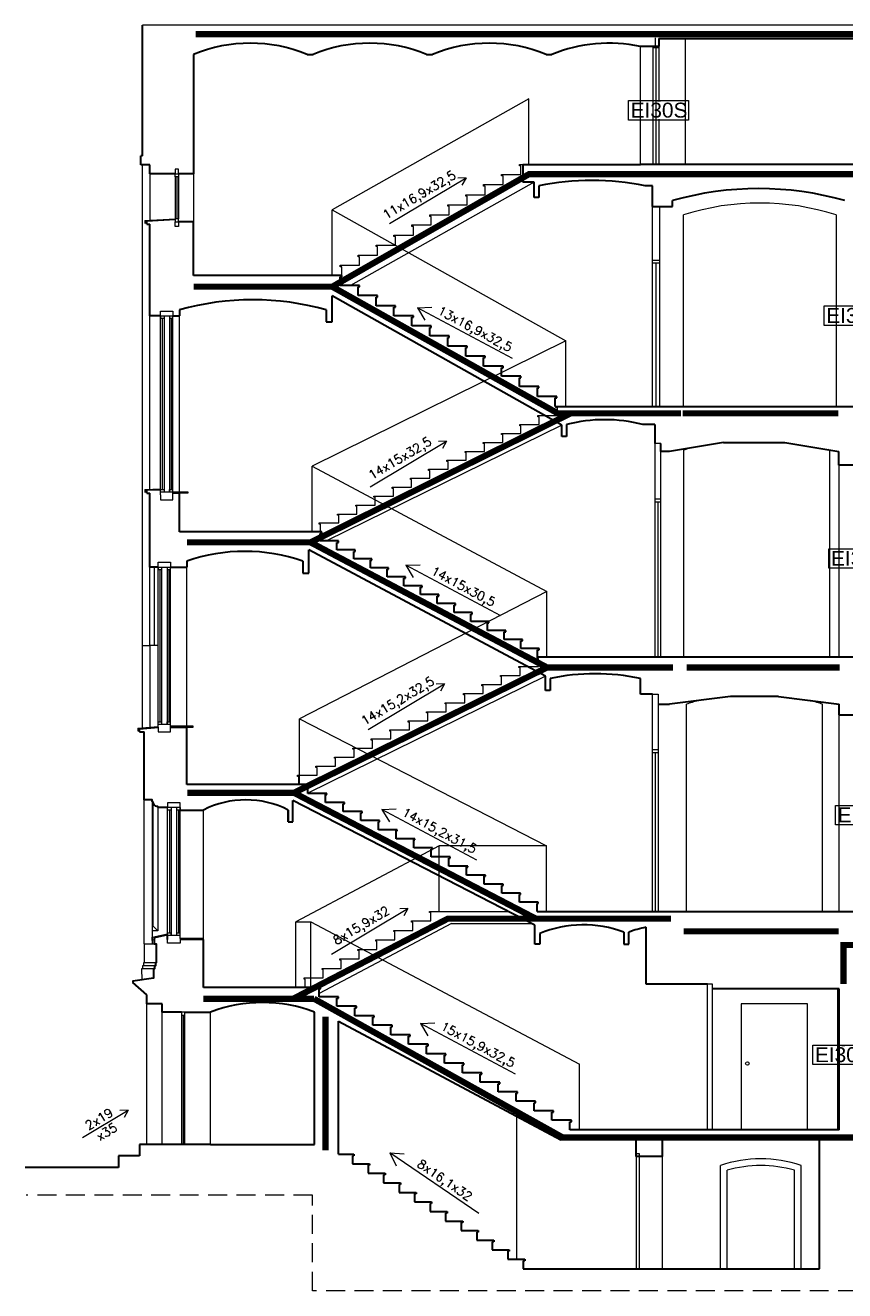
# Model space of a CAD drawing. Header units: millimetres. Extents: x -5254 to 173417, y -28809 to -6400.
# Tile 139 of 256: x 107517 to 108889, y -12780 to -10661. Entities that reach past the tile are written whole.
import ezdxf

# ---------------------------------------------------------------- set-up
doc = ezdxf.new("R2010")
doc.units = ezdxf.units.MM
doc.linetypes.add('HIDDEN', pattern=[9.525, 6.35, -3.175])
for name, color, linetype, lineweight in [('_MW_ppoż', 7, 'Continuous', 0), ('m_cienka', 7, 'Continuous', 5), ('m_stolarka', 7, 'Continuous', 9), ('m_tekst', 7, 'Continuous', 13), ('m_widok', 7, 'Continuous', 9), ('m_ściany', 7, 'Continuous', 30)]:
    doc.layers.add(name, color=color, linetype=linetype, lineweight=lineweight)
doc.styles.add('ROMANS', font='Romans.shx', dxfattribs={"height": 0.2})
doc.styles.get("Standard").update_dxf_attribs({"font": 'arial.ttf'})

# ---------------------------------------------------------------- blocks, each defined once
blk = doc.blocks.new('EIS30')
at = {"layer": '_MW_ppoż', "color": 94, "insert": (0.7, -16.2), "char_height": 25, "width": 0.986, "attachment_point": 5, "bg_fill": 3, "box_fill_scale": 1.1, "bg_fill_color": 1, "bg_fill_transparency": 0}
blk.add_mtext('EI30S', dxfattribs=at)
at = {"layer": '_MW_ppoż', "color": 94, "lineweight": 9}
blk.add_lwpolyline([(-50.2, 0), (50.2, 0), (50.2, -32.6), (-50.2, -32.6)], close=True, dxfattribs=at)

msp = doc.modelspace()

# ---------------------------------------------------------------- linework, layer by layer
at = {"layer": '_MW_ppoż', "color": 6, "ltscale": 10, "const_width": 10.4}
msp.add_lwpolyline([(107801.85, -10675.52), (114038.14, -10675.52)], dxfattribs=at)
at = {"layer": '_MW_ppoż', "color": 12}
msp.add_lwpolyline([(108572.1, -10694.63), (108572.1, -10681.69)], dxfattribs=at)
at = {"layer": '_MW_ppoż', "color": 30, "ltscale": 10, "const_width": 10.4}
for points in [[(108030.74, -11098.36), (108360, -10910), (108566.99, -10910)], [(108614.77, -11310.47), (108408.37, -11310.47), (108030.74, -11098.36), (107798.59, -11098.36)], [(107994.49, -11526.62), (108429.84, -11310.47)], [(108601.43, -11736.12), (108390.4, -11736.12), (107994.48, -11526.61), (107787.6, -11526.61)], [(107966.61, -11946.05), (108390.4, -11736.12)], [(108597.72, -12156.86), (108371.67, -12156.86), (107966.61, -11946.05), (107788.03, -11946.05)], [(108371.67, -12156.86), (108224.3, -12156.86), (107965.75, -12290.85)], [(108000.19, -12291.01), (107815.04, -12291.01)]]:
    msp.add_lwpolyline(points, dxfattribs=at)
at = {"layer": '_MW_ppoż', "color": 12, "linetype": 'Continuous', "ltscale": 2, "const_width": 10.4}
for points in [[(108566.99, -10910), (108913.1, -10910)], [(108911.99, -12144.02), (108911.99, -12200.98), (108886.61, -12200.98), (108886.61, -12266.46)], [(108000.19, -12291.01), (108416.76, -12523.44), (110209.9, -12523.44)]]:
    msp.add_lwpolyline(points, dxfattribs=at)
at = {"layer": '_MW_ppoż', "color": 94, "linetype": 'Continuous', "ltscale": 2, "const_width": 10.4}
for points in [[(108617.53, -11310.47), (108878.06, -11310.47)], [(108623.91, -11736.12), (108880.33, -11736.12)], [(108619.16, -12178.13), (108878.8, -12178.13)]]:
    msp.add_lwpolyline(points, dxfattribs=at)
at = {"layer": '_MW_ppoż', "color": 5, "linetype": 'Continuous', "ltscale": 2, "const_width": 10.4}
msp.add_lwpolyline([(108019.37, -12544.82), (108019.37, -12321.3), (108019.37, -12321.3)], dxfattribs=at)
at = {"layer": 'm_cienka'}
for p, q in [((107717.13, -10987.42), (107767.63, -10984.42)), ((107717.13, -10987.42), (107717.13, -10992.42)), ((107717.13, -11438.12), (107743.13, -11437.06)), ((107717.13, -11438.12), (107717.13, -11443.12)), ((107764.13, -11442.12), (107789.13, -11442.12)), ((107789.13, -11444.12), (107775.13, -11444.12)), ((107789.13, -11442.12), (107789.13, -11444.12)), ((107725.13, -11699.42), (107725.13, -11567.92)), ((107733.13, -11699.42), (107733.13, -11567.92)), ((107733.13, -11699.42), (107725.13, -11699.42)), ((107739.13, -11699.42), (107733.13, -11699.42)), ((107705.13, -11837.92), (107739.13, -11834.92)), ((107705.13, -11837.92), (107705.13, -11842.92)), ((107760.13, -11833.92), (107797.13, -11833.92)), ((107797.13, -11836.92), (107787.13, -11836.92)), ((107797.13, -11833.92), (107797.13, -11836.92)), ((107755.13, -12187.92), (107755.13, -12189.92)), ((107815.13, -12189.92), (107776.13, -12189.92)), ((107776.13, -12191.92), (107815.13, -12191.92)), ((107815.13, -12191.92), (107815.13, -12189.92))]:
    msp.add_line(p, q, dxfattribs=at)
at = {"layer": 'm_cienka', "ltscale": 2}
for p, q in [((107729.13, -11960.42), (107729.13, -12198.91)), ((107730.13, -11960.42), (107730.13, -12168.64)), ((107738.63, -11970.92), (107738.63, -12177.14)), ((107730.13, -12168.64), (107729.13, -12168.64)), ((107738.63, -12177.14), (107729.13, -12177.14)), ((107730.13, -12168.64), (107738.63, -12177.14)), ((107716.13, -12198.91), (107732.71, -12198.91)), ((107716.13, -12198.91), (107732.71, -12198.91)), ((107731.71, -12240.86), (107713.13, -12240.86)), ((107733.21, -12235.86), (107714.63, -12235.86)), ((107734.71, -12230.86), (107716.13, -12230.86))]:
    msp.add_line(p, q, dxfattribs=at)
for points in [[(107731.09, -12192.25), (107729.13, -12193.25), (107729.13, -12187.78), (107755.13, -12182.18)], [(107716.13, -12198.91), (107716.13, -12230.86), (107714.63, -12230.86), (107714.63, -12235.86), (107713.13, -12235.86), (107713.13, -12240.86), (107711.63, -12240.86), (107711.72, -12259.56)]]:
    msp.add_lwpolyline(points, dxfattribs=at)
at = {"layer": 'm_cienka', "linetype": 'HIDDEN', "ltscale": 5}
msp.add_lwpolyline([(114242.92, -12590.22), (110242.92, -12590.22), (110242.92, -12780.03), (107997.63, -12780.03), (107997.63, -12620.03), (107518.23, -12620.03)], dxfattribs=at)
at = {"layer": 'm_stolarka'}
for p, q in [((114097.63, -10660.52), (107713.13, -10660.52)), ((108567.63, -10695.52), (108567.63, -10893.52)), ((108577.63, -10698.52), (108567.63, -10698.52)), ((108572.63, -10698.52), (108572.63, -10893.52)), ((108577.63, -10695.52), (108577.63, -10893.52)), ((107773.63, -10901.42), (107767.63, -10901.42)), ((107767.63, -10901.42), (107767.63, -10909.42)), ((107767.63, -10909.42), (107773.63, -10909.42)), ((107767.63, -10914.42), (107767.63, -10909.42)), ((107773.63, -10914.42), (107767.63, -10914.42)), ((107767.63, -10914.42), (107767.63, -10984.42)), ((107770.63, -10914.42), (107770.63, -10984.42)), ((107773.63, -10909.42), (107773.63, -10901.42)), ((107773.63, -10909.42), (107773.63, -10914.42)), ((107773.63, -10914.42), (107773.63, -10984.42)), ((108566.63, -11054.12), (108566.63, -10964.12)), ((108566.63, -10964.12), (108578.63, -10964.12)), ((108578.63, -10964.12), (108578.63, -11054.12)), ((107773.63, -10984.42), (107767.63, -10984.42)), ((107767.63, -10984.42), (107767.63, -10989.42)), ((107767.63, -10997.42), (107767.63, -10989.42)), ((107767.63, -10989.42), (107773.63, -10989.42)), ((107773.63, -10997.42), (107767.63, -10997.42)), ((107773.63, -10989.42), (107773.63, -10984.42)), ((107773.63, -10989.42), (107773.63, -10997.42)), ((108566.63, -11299.12), (108566.63, -11054.12)), ((108566.63, -11054.12), (108578.63, -11054.12)), ((108578.63, -11059.12), (108566.63, -11059.12)), ((108572.63, -11059.12), (108572.63, -11299.12)), ((108578.63, -11054.12), (108578.63, -11299.12)), ((107743.13, -11147.12), (107743.13, -11139.12)), ((107743.13, -11139.12), (107764.13, -11139.12)), ((107743.13, -11447.12), (107743.13, -11147.12)), ((107743.13, -11147.12), (107764.13, -11147.12)), ((107743.13, -11147.12), (107743.13, -11151.12)), ((107749.13, -11147.12), (107749.13, -11442.12)), ((107758.13, -11147.12), (107758.13, -11442.12)), ((107764.13, -11139.12), (107764.13, -11147.12)), ((107764.13, -11447.12), (107764.13, -11147.12)), ((107743.13, -11151.12), (107749.13, -11151.12)), ((107746.13, -11151.12), (107746.13, -11438.12)), ((107758.13, -11151.12), (107764.13, -11151.12)), ((107761.13, -11151.12), (107761.13, -11438.12)), ((108580.63, -11361.12), (108570.63, -11361.12)), ((108570.63, -11361.12), (108570.63, -11719.12)), ((108580.63, -11719.12), (108580.63, -11361.12)), ((107743.13, -11442.12), (107743.13, -11438.12)), ((107743.13, -11438.12), (107749.13, -11438.12)), ((107743.13, -11442.12), (107764.13, -11442.12)), ((107758.13, -11442.12), (107758.13, -11438.12)), ((107758.13, -11438.12), (107764.13, -11438.12)), ((107743.13, -11447.12), (107743.13, -11455.12)), ((107743.13, -11455.12), (107764.13, -11455.12)), ((107764.13, -11455.12), (107764.13, -11447.12)), ((108580.63, -11454.12), (108570.63, -11454.12)), ((108580.63, -11459.12), (108570.63, -11459.12)), ((108575.63, -11459.12), (108575.63, -11719.12)), ((107739.13, -11567.92), (107739.13, -11559.92)), ((107739.13, -11559.92), (107760.13, -11559.92)), ((107739.13, -11835.92), (107739.13, -11567.92)), ((107739.13, -11567.92), (107760.13, -11567.92)), ((107739.13, -11567.92), (107739.13, -11571.92)), ((107739.13, -11571.92), (107745.13, -11571.92)), ((107742.13, -11571.92), (107742.13, -11826.92)), ((107745.13, -11567.92), (107745.13, -11830.92)), ((107754.13, -11567.92), (107754.13, -11830.92)), ((107754.13, -11571.92), (107760.13, -11571.92)), ((107757.13, -11571.92), (107757.13, -11826.92)), ((107760.13, -11559.92), (107760.13, -11567.92)), ((107760.13, -11835.92), (107760.13, -11567.92)), ((108570.63, -11719.12), (108580.63, -11719.12)), ((108566.63, -12144.72), (108566.63, -11780.72)), ((108566.63, -11780.72), (108576.63, -11780.72)), ((108576.63, -11780.72), (108576.63, -12144.72)), ((107739.13, -11830.92), (107739.13, -11826.92)), ((107739.13, -11826.92), (107745.13, -11826.92)), ((107739.13, -11830.92), (107760.13, -11830.92)), ((107739.13, -11835.92), (107739.13, -11843.92)), ((107739.13, -11843.92), (107760.13, -11843.92)), ((107754.13, -11830.92), (107754.13, -11826.92)), ((107754.13, -11826.92), (107760.13, -11826.92)), ((107760.13, -11843.92), (107760.13, -11835.92)), ((108566.63, -11873.72), (108576.63, -11873.72)), ((108566.63, -11878.72), (108576.63, -11878.72)), ((108571.63, -11878.72), (108571.63, -12144.72)), ((107776.13, -11962.92), (107755.13, -11962.92)), ((107755.13, -11962.92), (107755.13, -11970.92)), ((107755.13, -12189.92), (107755.13, -11970.92)), ((107776.13, -11970.92), (107755.13, -11970.92)), ((107761.13, -11974.92), (107755.13, -11974.92)), ((107758.13, -11974.92), (107758.13, -12180.92)), ((107761.13, -11970.92), (107761.13, -12184.92)), ((107770.13, -11970.92), (107770.13, -12184.92)), ((107776.13, -11974.92), (107770.13, -11974.92)), ((107773.13, -11974.92), (107773.13, -12180.92)), ((107776.13, -11970.92), (107776.13, -11962.92)), ((107776.13, -12189.92), (107776.13, -11970.92)), ((107776.13, -11970.92), (107776.13, -11974.92)), ((107761.13, -12180.92), (107755.13, -12180.92)), ((107776.13, -12184.92), (107755.13, -12184.92)), ((107761.13, -12184.92), (107761.13, -12180.92)), ((107776.13, -12180.92), (107770.13, -12180.92)), ((107776.13, -12184.92), (107776.13, -12180.92)), ((107755.13, -12197.92), (107755.13, -12189.92)), ((107776.13, -12197.92), (107755.13, -12197.92)), ((107776.13, -12189.92), (107776.13, -12197.92)), ((108659.13, -12510.42), (108659.13, -12266.42)), ((108667.13, -12266.42), (108659.13, -12266.42)), ((108667.13, -12510.42), (108667.13, -12266.42)), ((107784.13, -12313.42), (107778.13, -12313.42)), ((107778.13, -12313.42), (107778.13, -12535.42)), ((107784.13, -12535.42), (107784.13, -12313.42)), ((108826.13, -12299.42), (108715.13, -12299.42)), ((108715.13, -12299.42), (108715.13, -12510.42)), ((108826.13, -12510.42), (108826.13, -12299.42)), ((107778.13, -12318.42), (107784.13, -12318.42)), ((107781.13, -12318.42), (107781.13, -12535.42)), ((108539.63, -12555.35), (108539.63, -12550.35)), ((108539.63, -12550.35), (108544.63, -12550.35)), ((108544.32, -12555.35), (108539.63, -12555.35)), ((108539.63, -12555.42), (108539.63, -12743.42)), ((108544.63, -12550.35), (108544.63, -12555.42)), ((108544.63, -12555.42), (108544.63, -12743.42))]:
    msp.add_line(p, q, dxfattribs=at)
msp.add_circle((108725.77, -12399.42), 3, dxfattribs=at)
at = {"layer": 'm_tekst'}
for p, q in [((108126.85, -10992.4), (108254.8, -10916.15)), ((108254.8, -10916.15), (108240.97, -10916.45)), ((108254.8, -10916.15), (108247.95, -10928.17)), ((108173.39, -11133.65), (108197.36, -11132.56)), ((108332.53, -11218.47), (108173.39, -11133.65)), ((108173.39, -11133.65), (108185.85, -11154.16)), ((108094.35, -11433.5), (108222.3, -11357.25)), ((108222.3, -11357.25), (108208.47, -11357.55)), ((108222.3, -11357.25), (108215.45, -11369.27)), ((108153.89, -11565.05), (108177.86, -11563.96)), ((108313.03, -11649.87), (108153.89, -11565.05)), ((108153.89, -11565.05), (108166.35, -11585.56)), ((108090.63, -11839.9), (108218.58, -11763.65)), ((108218.58, -11763.65), (108204.75, -11763.95)), ((108218.58, -11763.65), (108211.73, -11775.67)), ((108113.89, -11974.05), (108137.86, -11972.96)), ((108273.03, -12058.87), (108113.89, -11974.05)), ((108113.89, -11974.05), (108126.35, -11994.56)), ((108029.62, -12216.1), (108157.57, -12139.85)), ((108157.57, -12139.85), (108143.74, -12140.15)), ((108157.57, -12139.85), (108150.73, -12151.87)), ((108178.35, -12332.45), (108202.32, -12331.36)), ((108337.49, -12417.27), (108178.35, -12332.45)), ((108178.35, -12332.45), (108190.81, -12352.96)), ((107612.52, -12523.41), (107689.25, -12477.68)), ((107689.25, -12477.68), (107675.42, -12477.98)), ((107689.25, -12477.68), (107682.4, -12489.7)), ((108276.3, -12650.8), (108127.34, -12549.15)), ((108127.34, -12549.15), (108137.5, -12570.89)), ((108127.34, -12549.15), (108151.29, -12550.68))]:
    msp.add_line(p, q, dxfattribs=at)
at = {"layer": 'm_widok'}
for p, q in [((108546.63, -10893.52), (108546.63, -10695.52)), ((108621.63, -10682.52), (108621.63, -10893.52)), ((108360.13, -10783.52), (108030.63, -10969.42)), ((108360.13, -10893.52), (108360.13, -10783.52)), ((108344.13, -10896.02), (108344.13, -10893.52)), ((108344.13, -10893.52), (108376.63, -10893.52)), ((107713.13, -11699.42), (107713.13, -10894.42)), ((107725.13, -10909.42), (107725.13, -10986.94)), ((107798.63, -10909.42), (107798.63, -10989.42)), ((108314.13, -10912.92), (108314.13, -10910.42)), ((108314.13, -10910.42), (108346.63, -10910.42)), ((108316.63, -10912.92), (108314.13, -10912.92)), ((108316.63, -10927.32), (108316.63, -10912.92)), ((108346.63, -10896.02), (108344.13, -10896.02)), ((108346.63, -10910.42), (108346.63, -10896.02)), ((108368.63, -10923.27), (108061.46, -11096.32)), ((108284.13, -10929.82), (108284.13, -10927.32)), ((108284.13, -10927.32), (108316.63, -10927.32)), ((108286.63, -10929.82), (108284.13, -10929.82)), ((108286.63, -10944.22), (108286.63, -10929.82)), ((108254.13, -10946.72), (108254.13, -10944.22)), ((108254.13, -10944.22), (108286.63, -10944.22)), ((108256.63, -10946.72), (108254.13, -10946.72)), ((108256.63, -10961.12), (108256.63, -10946.72)), ((108030.63, -11079.42), (108030.63, -10969.42)), ((108030.63, -10969.42), (108421.63, -11189.12)), ((108194.13, -10980.52), (108194.13, -10978.02)), ((108194.13, -10978.02), (108226.63, -10978.02)), ((108224.13, -10963.62), (108224.13, -10961.12)), ((108224.13, -10961.12), (108256.63, -10961.12)), ((108226.63, -10963.62), (108224.13, -10963.62)), ((108226.63, -10978.02), (108226.63, -10963.62)), ((108618.63, -11299.12), (108618.63, -10978.12)), ((108874.63, -10978.12), (108874.63, -11299.12)), ((108164.13, -10997.42), (108164.13, -10994.92)), ((108164.13, -10994.92), (108196.63, -10994.92)), ((108166.63, -10997.42), (108164.13, -10997.42)), ((108166.63, -11011.82), (108166.63, -10997.42)), ((108196.63, -10980.52), (108194.13, -10980.52)), ((108196.63, -10994.92), (108196.63, -10980.52)), ((108134.13, -11014.32), (108134.13, -11011.82)), ((108134.13, -11011.82), (108166.63, -11011.82)), ((108136.63, -11014.32), (108134.13, -11014.32)), ((108136.63, -11028.72), (108136.63, -11014.32)), ((108104.13, -11031.22), (108104.13, -11028.72)), ((108104.13, -11028.72), (108136.63, -11028.72)), ((108106.63, -11031.22), (108104.13, -11031.22)), ((108106.63, -11045.62), (108106.63, -11031.22)), ((108044.13, -11065.02), (108044.13, -11062.52)), ((108044.13, -11062.52), (108076.63, -11062.52)), ((108074.13, -11048.12), (108074.13, -11045.62)), ((108074.13, -11045.62), (108106.63, -11045.62)), ((108076.63, -11048.12), (108074.13, -11048.12)), ((108076.63, -11062.52), (108076.63, -11048.12)), ((108046.63, -11065.02), (108044.13, -11065.02)), ((108046.63, -11079.42), (108046.63, -11065.02)), ((107725.13, -11438.69), (107725.13, -11147.12)), ((107775.13, -11444.12), (107775.13, -11147.12)), ((108421.63, -11189.12), (107997.13, -11399.12)), ((108421.63, -11299.12), (108421.63, -11189.12)), ((108375.13, -11316.12), (108375.13, -11314.12)), ((108375.13, -11314.12), (108407.63, -11314.12)), ((108377.13, -11316.12), (108375.13, -11316.12)), ((108377.13, -11329.12), (108377.13, -11316.12)), ((108405.63, -11301.12), (108405.63, -11299.12)), ((108407.63, -11301.12), (108405.63, -11301.12)), ((108407.63, -11314.12), (108407.63, -11301.12)), ((108415.06, -11330.52), (108021.42, -11524.12)), ((108344.63, -11331.12), (108344.63, -11329.12)), ((108344.63, -11329.12), (108377.13, -11329.12)), ((108346.63, -11331.12), (108344.63, -11331.12)), ((108346.63, -11344.12), (108346.63, -11331.12)), ((108283.63, -11361.12), (108283.63, -11359.12)), ((108283.63, -11359.12), (108316.13, -11359.12)), ((108314.13, -11346.12), (108314.13, -11344.12)), ((108314.13, -11344.12), (108346.63, -11344.12)), ((108316.13, -11346.12), (108314.13, -11346.12)), ((108316.13, -11359.12), (108316.13, -11346.12)), ((108253.13, -11376.12), (108253.13, -11374.12)), ((108253.13, -11374.12), (108285.63, -11374.12)), ((108255.13, -11376.12), (108253.13, -11376.12)), ((108255.13, -11389.12), (108255.13, -11376.12)), ((108285.63, -11361.12), (108283.63, -11361.12)), ((108285.63, -11374.12), (108285.63, -11361.12)), ((108619.63, -11719.12), (108619.63, -11372.12)), ((108863.63, -11719.12), (108863.63, -11372.12)), ((107997.13, -11509.12), (107997.13, -11399.12)), ((107997.13, -11399.12), (108390.07, -11609.12)), ((108222.63, -11391.12), (108222.63, -11389.12)), ((108222.63, -11389.12), (108255.13, -11389.12)), ((108224.63, -11391.12), (108222.63, -11391.12)), ((108224.63, -11404.12), (108224.63, -11391.12)), ((108878.63, -11397.12), (108878.63, -11719.12)), ((108161.63, -11421.12), (108161.63, -11419.12)), ((108161.63, -11419.12), (108194.13, -11419.12)), ((108163.63, -11421.12), (108161.63, -11421.12)), ((108163.63, -11434.12), (108163.63, -11421.12)), ((108192.13, -11406.12), (108192.13, -11404.12)), ((108192.13, -11404.12), (108224.63, -11404.12)), ((108194.13, -11406.12), (108192.13, -11406.12)), ((108194.13, -11419.12), (108194.13, -11406.12)), ((108131.13, -11436.12), (108131.13, -11434.12)), ((108131.13, -11434.12), (108163.63, -11434.12)), ((108133.13, -11436.12), (108131.13, -11436.12)), ((108133.13, -11449.12), (108133.13, -11436.12)), ((108070.13, -11466.12), (108070.13, -11464.12)), ((108070.13, -11464.12), (108102.63, -11464.12)), ((108072.13, -11466.12), (108070.13, -11466.12)), ((108072.13, -11479.12), (108072.13, -11466.12)), ((108100.63, -11451.12), (108100.63, -11449.12)), ((108100.63, -11449.12), (108133.13, -11449.12)), ((108102.63, -11451.12), (108100.63, -11451.12)), ((108102.63, -11464.12), (108102.63, -11451.12)), ((108039.63, -11481.12), (108039.63, -11479.12)), ((108039.63, -11479.12), (108072.13, -11479.12)), ((108041.63, -11481.12), (108039.63, -11481.12)), ((108041.63, -11494.12), (108041.63, -11481.12)), ((108009.13, -11496.12), (108009.13, -11494.12)), ((108009.13, -11494.12), (108041.63, -11494.12)), ((108011.13, -11496.12), (108009.13, -11496.12)), ((108011.13, -11509.12), (108011.13, -11496.12)), ((107787.13, -11836.92), (107787.13, -11567.92)), ((108390.07, -11609.12), (107976.13, -11821.92)), ((108390.07, -11719.12), (108390.07, -11609.12)), ((107713.13, -11838.21), (107713.13, -11699.42)), ((107713.13, -11699.42), (107725.13, -11699.42)), ((107725.13, -11699.42), (107725.13, -11837.15)), ((108374.07, -11721.12), (108374.07, -11719.12)), ((108374.07, -11719.12), (108374.63, -11719.12)), ((108343.19, -11736.32), (108343.19, -11734.32)), ((108343.19, -11734.32), (108376.07, -11734.32)), ((108345.19, -11736.32), (108343.19, -11736.32)), ((108345.19, -11749.52), (108345.19, -11736.32)), ((108376.07, -11721.12), (108374.07, -11721.12)), ((108376.07, -11734.32), (108376.07, -11721.12)), ((108387.52, -11750.98), (107990.13, -11946.58)), ((108312.31, -11751.52), (108312.31, -11749.52)), ((108312.31, -11749.52), (108345.19, -11749.52)), ((108314.31, -11751.52), (108312.31, -11751.52)), ((108314.31, -11764.72), (108314.31, -11751.52)), ((108250.55, -11781.92), (108250.55, -11779.92)), ((108250.55, -11779.92), (108283.43, -11779.92)), ((108252.55, -11781.92), (108250.55, -11781.92)), ((108252.55, -11795.12), (108252.55, -11781.92)), ((108281.43, -11766.72), (108281.43, -11764.72)), ((108281.43, -11764.72), (108314.31, -11764.72)), ((108283.43, -11766.72), (108281.43, -11766.72)), ((108283.43, -11779.92), (108283.43, -11766.72)), ((108219.67, -11797.12), (108219.67, -11795.12)), ((108219.67, -11795.12), (108252.55, -11795.12)), ((108221.67, -11797.12), (108219.67, -11797.12)), ((108221.67, -11810.32), (108221.67, -11797.12)), ((108623.63, -12144.72), (108623.63, -11797.72)), ((108851.63, -12144.72), (108851.63, -11797.72)), ((107976.13, -11931.92), (107976.13, -11821.92)), ((107976.13, -11821.92), (108389.63, -12034.72)), ((108157.91, -11827.52), (108157.91, -11825.52)), ((108157.91, -11825.52), (108190.79, -11825.52)), ((108188.79, -11812.32), (108188.79, -11810.32)), ((108188.79, -11810.32), (108221.67, -11810.32)), ((108190.79, -11812.32), (108188.79, -11812.32)), ((108190.79, -11825.52), (108190.79, -11812.32)), ((108879.63, -12144.72), (108879.63, -11815.72)), ((108127.03, -11842.72), (108127.03, -11840.72)), ((108127.03, -11840.72), (108159.91, -11840.72)), ((108129.03, -11842.72), (108127.03, -11842.72)), ((108129.03, -11855.92), (108129.03, -11842.72)), ((108159.91, -11827.52), (108157.91, -11827.52)), ((108159.91, -11840.72), (108159.91, -11827.52)), ((108096.15, -11857.92), (108096.15, -11855.92)), ((108096.15, -11855.92), (108129.03, -11855.92)), ((108098.15, -11857.92), (108096.15, -11857.92)), ((108098.15, -11871.12), (108098.15, -11857.92)), ((108034.39, -11888.32), (108034.39, -11886.32)), ((108034.39, -11886.32), (108067.27, -11886.32)), ((108036.39, -11888.32), (108034.39, -11888.32)), ((108036.39, -11901.52), (108036.39, -11888.32)), ((108065.27, -11873.12), (108065.27, -11871.12)), ((108065.27, -11871.12), (108098.15, -11871.12)), ((108067.27, -11873.12), (108065.27, -11873.12)), ((108067.27, -11886.32), (108067.27, -11873.12)), ((108003.51, -11903.52), (108003.51, -11901.52)), ((108003.51, -11901.52), (108036.39, -11901.52)), ((108005.51, -11903.52), (108003.51, -11903.52)), ((108005.51, -11916.72), (108005.51, -11903.52)), ((107972.63, -11918.72), (107972.63, -11916.72)), ((107972.63, -11916.72), (108005.51, -11916.72)), ((107974.63, -11918.72), (107972.63, -11918.72)), ((107974.63, -11931.92), (107974.63, -11918.72)), ((107716.13, -12198.91), (107716.13, -11957.92)), ((107815.13, -12191.92), (107815.13, -11974.92)), ((108209.63, -12034.72), (107969.63, -12161.92)), ((108209.63, -12144.72), (108209.63, -12034.72)), ((108389.63, -12034.72), (108209.63, -12034.72)), ((108389.63, -12144.72), (108389.63, -12034.72)), ((108193.63, -12146.72), (108193.63, -12144.72)), ((108193.63, -12144.72), (108325.6, -12144.72)), ((107969.63, -12271.92), (107969.63, -12161.92)), ((107969.63, -12161.92), (107995.13, -12161.92)), ((107995.13, -12271.92), (107995.13, -12161.92)), ((107995.13, -12161.92), (108444.63, -12400.42)), ((108230.61, -12164.72), (108008.63, -12282.36)), ((108163.63, -12162.62), (108163.63, -12160.62)), ((108163.63, -12160.62), (108195.63, -12160.62)), ((108165.63, -12162.62), (108163.63, -12162.62)), ((108165.63, -12176.52), (108165.63, -12162.62)), ((108195.63, -12146.72), (108193.63, -12146.72)), ((108195.63, -12160.62), (108195.63, -12146.72)), ((108230.61, -12164.72), (108364.42, -12164.72)), ((108133.63, -12178.52), (108133.63, -12176.52)), ((108133.63, -12176.52), (108165.63, -12176.52)), ((108135.63, -12178.52), (108133.63, -12178.52)), ((108135.63, -12192.42), (108135.63, -12178.52)), ((108073.63, -12210.32), (108073.63, -12208.32)), ((108073.63, -12208.32), (108105.63, -12208.32)), ((108103.63, -12194.42), (108103.63, -12192.42)), ((108103.63, -12192.42), (108135.63, -12192.42)), ((108105.63, -12194.42), (108103.63, -12194.42)), ((108105.63, -12208.32), (108105.63, -12194.42)), ((108043.63, -12226.22), (108043.63, -12224.22)), ((108043.63, -12224.22), (108075.63, -12224.22)), ((108045.63, -12226.22), (108043.63, -12226.22)), ((108045.63, -12240.12), (108045.63, -12226.22)), ((108075.63, -12210.32), (108073.63, -12210.32)), ((108075.63, -12224.22), (108075.63, -12210.32)), ((108013.63, -12242.12), (108013.63, -12240.12)), ((108013.63, -12240.12), (108045.63, -12240.12)), ((108015.63, -12242.12), (108013.63, -12242.12)), ((108015.63, -12256.02), (108015.63, -12242.12)), ((107983.63, -12258.02), (107983.63, -12256.02)), ((107983.63, -12256.02), (108015.63, -12256.02)), ((107985.63, -12258.02), (107983.63, -12258.02)), ((107985.63, -12271.92), (107985.63, -12258.02)), ((108877.13, -12510.42), (108877.13, -12274.42)), ((107720.13, -12535.42), (107720.13, -12299.42)), ((107746.13, -12535.42), (107746.13, -12313.42)), ((107827.13, -12535.42), (107827.13, -12313.42)), ((108444.63, -12510.42), (108444.63, -12400.42)), ((108339.63, -12727.42), (108339.63, -12487.94)), ((108583.63, -12743.42), (108583.63, -12555.42)), ((108680.63, -12743.42), (108680.63, -12570.42)), ((108691.63, -12743.42), (108691.63, -12578.42)), ((108804.63, -12743.42), (108804.63, -12578.42)), ((108815.63, -12743.42), (108815.63, -12570.42))]:
    msp.add_line(p, q, dxfattribs=at)
for centre, radius, start, end in [((108746.63, -11378.97), 420.79, 72.29076, 107.70924), ((108741.63, -11716), 364.88, 107.5726, 109.53336), ((108741.63, -11716), 364.88, 70.46664, 70.9196), ((108737.63, -12130.22), 351.5, 105.60106, 108.92464), ((108737.63, -12130.22), 351.5, 71.07536, 74.39894), ((108748.13, -12767.78), 208.59, 71.1188, 108.8812), ((108748.13, -12773.72), 203.31, 73.86505, 106.13495)]:
    msp.add_arc(centre, radius, start, end, dxfattribs=at)
at = {"layer": 'm_ściany'}
for p, q in [((107713.13, -10879.42), (107713.13, -10660.52)), ((108546.63, -10695.52), (108577.63, -10695.52)), ((108577.63, -10682.52), (108577.63, -10695.52)), ((108577.63, -10682.52), (108943.63, -10682.52)), ((107798.63, -10709.42), (107798.63, -10909.42)), ((107988.63, -10709.42), (107998.63, -10709.42)), ((108188.63, -10709.42), (108198.63, -10709.42)), ((108388.63, -10709.42), (108398.63, -10709.42)), ((107710.13, -10894.42), (107710.13, -10879.42)), ((107713.13, -10879.42), (107710.13, -10879.42)), ((108349.63, -10893.52), (108546.63, -10893.52)), ((108349.63, -10893.52), (108349.63, -10923.27)), ((108943.63, -10893.52), (108546.63, -10893.52)), ((107725.13, -10894.42), (107710.13, -10894.42)), ((107725.13, -10909.42), (107725.13, -10894.42)), ((107767.63, -10909.42), (107725.13, -10909.42)), ((107798.63, -10909.42), (107773.63, -10909.42)), ((108368.63, -10923.27), (108349.63, -10923.27)), ((108368.63, -10949.12), (108368.63, -10923.27)), ((108376.63, -10929.12), (108376.63, -10949.12)), ((108566.63, -10929.12), (108554.63, -10929.12)), ((108566.63, -10964.12), (108566.63, -10929.12)), ((108376.63, -10949.12), (108368.63, -10949.12)), ((108600.63, -10964.12), (108600.63, -10954.12)), ((108566.63, -10964.12), (108578.63, -10964.12)), ((108578.63, -10964.12), (108600.63, -10964.12)), ((107720.13, -10988.15), (107767.63, -10985.42)), ((107720.13, -10993.42), (107720.13, -10988.15)), ((107720.13, -10993.42), (107725.13, -10993.42)), ((107725.13, -11147.12), (107725.13, -10993.42)), ((107798.63, -10989.42), (107773.63, -10989.42)), ((107798.63, -11079.42), (107798.63, -10989.42)), ((108046.63, -11079.42), (107798.63, -11079.42)), ((108044.13, -11096.32), (108044.13, -11081.92)), ((108044.13, -11081.92), (108046.63, -11081.92)), ((108046.63, -11081.92), (108046.63, -11079.42)), ((108076.63, -11096.32), (108044.13, -11096.32)), ((108074.13, -11113.22), (108074.13, -11098.82)), ((108074.13, -11098.82), (108076.63, -11098.82)), ((108076.63, -11098.82), (108076.63, -11096.32)), ((108030.38, -11157.12), (108030.38, -11113.82)), ((108415.06, -11330.52), (108030.38, -11113.82)), ((108106.63, -11113.22), (108074.13, -11113.22)), ((108104.13, -11130.12), (108104.13, -11115.72)), ((108104.13, -11115.72), (108106.63, -11115.72)), ((108106.63, -11115.72), (108106.63, -11113.22)), ((107743.13, -11147.12), (107725.13, -11147.12)), ((107764.13, -11147.12), (107775.13, -11147.12)), ((107775.13, -11137.12), (107775.13, -11147.12)), ((108020.38, -11137.12), (108020.38, -11157.12)), ((108136.63, -11130.12), (108104.13, -11130.12)), ((108134.13, -11147.02), (108134.13, -11132.62)), ((108134.13, -11132.62), (108136.63, -11132.62)), ((108166.63, -11147.02), (108134.13, -11147.02)), ((108136.63, -11132.62), (108136.63, -11130.12)), ((108166.63, -11149.52), (108166.63, -11147.02)), ((108020.38, -11157.12), (108030.38, -11157.12)), ((108164.13, -11163.92), (108164.13, -11149.52)), ((108164.13, -11149.52), (108166.63, -11149.52)), ((108196.63, -11163.92), (108164.13, -11163.92)), ((108194.13, -11180.82), (108194.13, -11166.42)), ((108194.13, -11166.42), (108196.63, -11166.42)), ((108196.63, -11166.42), (108196.63, -11163.92)), ((108226.63, -11180.82), (108194.13, -11180.82)), ((108224.13, -11197.72), (108224.13, -11183.32)), ((108224.13, -11183.32), (108226.63, -11183.32)), ((108226.63, -11183.32), (108226.63, -11180.82)), ((108256.63, -11197.72), (108224.13, -11197.72)), ((108254.13, -11214.62), (108254.13, -11200.22)), ((108254.13, -11200.22), (108256.63, -11200.22)), ((108256.63, -11200.22), (108256.63, -11197.72)), ((108286.63, -11214.62), (108254.13, -11214.62)), ((108284.13, -11231.52), (108284.13, -11217.12)), ((108284.13, -11217.12), (108286.63, -11217.12)), ((108316.63, -11231.52), (108284.13, -11231.52)), ((108286.63, -11217.12), (108286.63, -11214.62)), ((108316.63, -11234.02), (108316.63, -11231.52)), ((108314.13, -11248.42), (108314.13, -11234.02)), ((108314.13, -11234.02), (108316.63, -11234.02)), ((108346.63, -11248.42), (108314.13, -11248.42)), ((108344.13, -11265.32), (108344.13, -11250.92)), ((108344.13, -11250.92), (108346.63, -11250.92)), ((108346.63, -11250.92), (108346.63, -11248.42)), ((108376.63, -11265.32), (108344.13, -11265.32)), ((108374.13, -11282.22), (108374.13, -11267.82)), ((108374.13, -11267.82), (108376.63, -11267.82)), ((108376.63, -11267.82), (108376.63, -11265.32)), ((108406.63, -11282.22), (108374.13, -11282.22)), ((108404.13, -11299.12), (108404.13, -11284.72)), ((108404.13, -11284.72), (108406.63, -11284.72)), ((108406.63, -11284.72), (108406.63, -11282.22)), ((108404.13, -11299.12), (108578.63, -11299.12)), ((108578.63, -11299.12), (113395.69, -11299.12)), ((108415.06, -11349.12), (108415.06, -11330.52)), ((108423.06, -11329.12), (108423.06, -11349.12)), ((108570.63, -11329.12), (108550.63, -11329.12)), ((108570.63, -11329.12), (108570.63, -11361.12)), ((108423.06, -11349.12), (108415.06, -11349.12)), ((108685.63, -11359.12), (108595.63, -11374.12)), ((108685.63, -11359.12), (108788.63, -11359.12)), ((108788.63, -11359.12), (108878.63, -11374.12)), ((108580.63, -11374.12), (108580.63, -11361.12)), ((108595.63, -11374.12), (108580.63, -11374.12)), ((108878.63, -11397.12), (108878.63, -11374.12)), ((108943.63, -11397.12), (108878.63, -11397.12)), ((107720.13, -11438.85), (107743.13, -11438.12)), ((107720.13, -11444.12), (107720.13, -11438.85)), ((107720.13, -11444.12), (107725.13, -11444.12)), ((107725.13, -11567.92), (107725.13, -11444.12)), ((107775.13, -11444.12), (107764.13, -11444.12)), ((107775.13, -11444.12), (107764.13, -11444.12)), ((107775.13, -11509.12), (107775.13, -11444.12)), ((107993.13, -11509.12), (107775.13, -11509.12)), ((108013.13, -11509.12), (107982.63, -11509.12)), ((108010.63, -11524.12), (108010.63, -11511.62)), ((108010.63, -11511.62), (108013.13, -11511.62)), ((108041.13, -11524.12), (108010.63, -11524.12)), ((108013.13, -11511.62), (108013.13, -11509.12)), ((108038.63, -11539.12), (108038.63, -11526.62)), ((108038.63, -11526.62), (108041.13, -11526.62)), ((108041.13, -11526.62), (108041.13, -11524.12)), ((107991.51, -11577.92), (107991.51, -11538.83)), ((108387.52, -11750.98), (107991.51, -11538.83)), ((108069.13, -11539.12), (108038.63, -11539.12)), ((108066.63, -11554.12), (108066.63, -11541.62)), ((108066.63, -11541.62), (108069.13, -11541.62)), ((108069.13, -11541.62), (108069.13, -11539.12)), ((107739.13, -11567.92), (107725.13, -11567.92)), ((107760.13, -11567.92), (107787.13, -11567.92)), ((107787.13, -11557.92), (107787.13, -11567.92)), ((107981.51, -11557.92), (107981.51, -11577.92)), ((108097.13, -11554.12), (108066.63, -11554.12)), ((108094.63, -11569.12), (108094.63, -11556.62)), ((108094.63, -11556.62), (108097.13, -11556.62)), ((108125.13, -11569.12), (108094.63, -11569.12)), ((108097.13, -11556.62), (108097.13, -11554.12)), ((108122.63, -11584.12), (108122.63, -11571.62)), ((108122.63, -11571.62), (108125.13, -11571.62)), ((108125.13, -11571.62), (108125.13, -11569.12)), ((107981.51, -11577.92), (107991.51, -11577.92)), ((108153.13, -11584.12), (108122.63, -11584.12)), ((108150.63, -11599.12), (108150.63, -11586.62)), ((108150.63, -11586.62), (108153.13, -11586.62)), ((108153.13, -11586.62), (108153.13, -11584.12)), ((108181.13, -11599.12), (108150.63, -11599.12)), ((108178.63, -11614.12), (108178.63, -11601.62)), ((108178.63, -11601.62), (108181.13, -11601.62)), ((108209.13, -11614.12), (108178.63, -11614.12)), ((108181.13, -11601.62), (108181.13, -11599.12)), ((108209.13, -11616.62), (108209.13, -11614.12)), ((108206.63, -11629.12), (108206.63, -11616.62)), ((108206.63, -11616.62), (108209.13, -11616.62)), ((108237.13, -11629.12), (108206.63, -11629.12)), ((108234.63, -11644.12), (108234.63, -11631.62)), ((108234.63, -11631.62), (108237.13, -11631.62)), ((108237.13, -11631.62), (108237.13, -11629.12)), ((108265.13, -11644.12), (108234.63, -11644.12)), ((108262.63, -11659.12), (108262.63, -11646.62)), ((108262.63, -11646.62), (108265.13, -11646.62)), ((108265.13, -11646.62), (108265.13, -11644.12)), ((108293.13, -11659.12), (108262.63, -11659.12)), ((108290.63, -11674.12), (108290.63, -11661.62)), ((108290.63, -11661.62), (108293.13, -11661.62)), ((108321.13, -11674.12), (108290.63, -11674.12)), ((108293.13, -11661.62), (108293.13, -11659.12)), ((108318.63, -11689.12), (108318.63, -11676.62)), ((108318.63, -11676.62), (108321.13, -11676.62)), ((108321.13, -11676.62), (108321.13, -11674.12)), ((108349.13, -11689.12), (108318.63, -11689.12)), ((108346.63, -11704.12), (108346.63, -11691.62)), ((108346.63, -11691.62), (108349.13, -11691.62)), ((108349.13, -11691.62), (108349.13, -11689.12)), ((108377.13, -11704.12), (108346.63, -11704.12)), ((108374.63, -11719.12), (108374.63, -11706.62)), ((108374.63, -11706.62), (108377.13, -11706.62)), ((108570.63, -11719.12), (108374.63, -11719.12)), ((108377.13, -11706.62), (108377.13, -11704.12)), ((113244.69, -11719.12), (108570.63, -11719.12)), ((108387.52, -11774.72), (108387.52, -11750.98)), ((108395.52, -11754.72), (108395.52, -11774.72)), ((108546.63, -11780.72), (108546.63, -11754.72)), ((108395.52, -11774.72), (108387.52, -11774.72)), ((108566.63, -11780.72), (108546.63, -11780.72)), ((108576.63, -11797.72), (108595.63, -11797.72)), ((108697.63, -11784.72), (108595.63, -11797.72)), ((108777.63, -11784.72), (108697.63, -11784.72)), ((108777.63, -11784.72), (108879.63, -11797.72)), ((108879.63, -11815.72), (108879.63, -11797.72)), ((108879.63, -11815.72), (108939.63, -11815.72)), ((107708.13, -11838.65), (107739.13, -11835.92)), ((107708.13, -11843.92), (107708.13, -11838.65)), ((107708.13, -11843.92), (107716.13, -11843.92)), ((107716.13, -11957.92), (107716.13, -11843.92)), ((107787.13, -11836.92), (107760.13, -11836.92)), ((107787.13, -11836.92), (107760.13, -11836.92)), ((107787.13, -11931.92), (107787.13, -11836.92)), ((107992.13, -11931.92), (107787.13, -11931.92)), ((107992.13, -11931.92), (107960.63, -11931.92)), ((107992.13, -11933.92), (107992.13, -11931.92)), ((107990.13, -11947.12), (107990.13, -11933.92)), ((107990.13, -11933.92), (107992.13, -11933.92)), ((108021.63, -11947.12), (107990.13, -11947.12)), ((108019.63, -11962.32), (108019.63, -11949.12)), ((108019.63, -11949.12), (108021.63, -11949.12)), ((108021.63, -11949.12), (108021.63, -11947.12)), ((107776.13, -11974.92), (107815.13, -11974.92)), ((107957.03, -11994.92), (107957.03, -11974.92)), ((107957.03, -11974.92), (107957.03, -11994.92)), ((107965.03, -11994.92), (107965.03, -11958.93)), ((108370.13, -12167.66), (107965.03, -11958.93)), ((108051.13, -11962.32), (108019.63, -11962.32)), ((108049.13, -11977.52), (108049.13, -11964.32)), ((108049.13, -11964.32), (108051.13, -11964.32)), ((108051.13, -11964.32), (108051.13, -11962.32)), ((107957.03, -11994.92), (107965.03, -11994.92)), ((108080.63, -11977.52), (108049.13, -11977.52)), ((108078.63, -11992.72), (108078.63, -11979.52)), ((108078.63, -11979.52), (108080.63, -11979.52)), ((108110.13, -11992.72), (108078.63, -11992.72)), ((108080.63, -11979.52), (108080.63, -11977.52)), ((108108.13, -12007.92), (108108.13, -11994.72)), ((108108.13, -11994.72), (108110.13, -11994.72)), ((108110.13, -11994.72), (108110.13, -11992.72)), ((108139.63, -12007.92), (108108.13, -12007.92)), ((108137.63, -12023.12), (108137.63, -12009.92)), ((108137.63, -12009.92), (108139.63, -12009.92)), ((108139.63, -12009.92), (108139.63, -12007.92)), ((108169.13, -12023.12), (108137.63, -12023.12)), ((108167.13, -12038.32), (108167.13, -12025.12)), ((108167.13, -12025.12), (108169.13, -12025.12)), ((108198.63, -12038.32), (108167.13, -12038.32)), ((108169.13, -12025.12), (108169.13, -12023.12)), ((108198.63, -12040.32), (108198.63, -12038.32)), ((108196.63, -12053.52), (108196.63, -12040.32)), ((108196.63, -12040.32), (108198.63, -12040.32)), ((108228.13, -12053.52), (108196.63, -12053.52)), ((108226.13, -12068.72), (108226.13, -12055.52)), ((108226.13, -12055.52), (108228.13, -12055.52)), ((108228.13, -12055.52), (108228.13, -12053.52)), ((108257.63, -12068.72), (108226.13, -12068.72)), ((108255.63, -12083.92), (108255.63, -12070.72)), ((108255.63, -12070.72), (108257.63, -12070.72)), ((108257.63, -12070.72), (108257.63, -12068.72)), ((108287.13, -12083.92), (108255.63, -12083.92)), ((108285.13, -12099.12), (108285.13, -12085.92)), ((108285.13, -12085.92), (108287.13, -12085.92)), ((108316.63, -12099.12), (108285.13, -12099.12)), ((108287.13, -12085.92), (108287.13, -12083.92)), ((108314.63, -12114.32), (108314.63, -12101.12)), ((108314.63, -12101.12), (108316.63, -12101.12)), ((108316.63, -12101.12), (108316.63, -12099.12)), ((108346.13, -12114.32), (108314.63, -12114.32)), ((108344.13, -12129.52), (108344.13, -12116.32)), ((108344.13, -12116.32), (108346.13, -12116.32)), ((108346.13, -12116.32), (108346.13, -12114.32)), ((108375.63, -12129.52), (108344.13, -12129.52)), ((108373.63, -12144.72), (108373.63, -12131.52)), ((108373.63, -12131.52), (108375.63, -12131.52)), ((108373.63, -12144.72), (108543.63, -12144.72)), ((108375.63, -12131.52), (108375.63, -12129.52)), ((108543.63, -12144.72), (112764.63, -12144.72)), ((108370.13, -12199.42), (108370.13, -12167.66)), ((108378.13, -12181.75), (108378.13, -12199.42)), ((108519.13, -12179.42), (108519.13, -12199.42)), ((108527.13, -12199.42), (108527.13, -12179.42)), ((108556.13, -12266.42), (108556.13, -12171.27)), ((107815.13, -12271.92), (107815.13, -12191.92)), ((108378.13, -12199.42), (108370.13, -12199.42)), ((108519.13, -12199.42), (108527.13, -12199.42)), ((107720.13, -12284.42), (107697.13, -12263.79)), ((108011.13, -12271.92), (107815.13, -12271.92)), ((108011.13, -12271.92), (107978.63, -12271.92)), ((108011.13, -12274.42), (108011.13, -12271.92)), ((108659.13, -12266.42), (108556.13, -12266.42)), ((107720.13, -12299.42), (107720.13, -12284.42)), ((108008.63, -12287.82), (108008.63, -12274.42)), ((108008.63, -12274.42), (108011.13, -12274.42)), ((108041.13, -12287.82), (108008.63, -12287.82)), ((108038.63, -12303.72), (108038.63, -12290.32)), ((108038.63, -12290.32), (108041.13, -12290.32)), ((108041.13, -12290.32), (108041.13, -12287.82)), ((108879.13, -12274.42), (108667.13, -12274.42)), ((108879.13, -12510.42), (108879.13, -12274.42)), ((107746.13, -12299.42), (107720.13, -12299.42)), ((107746.13, -12313.42), (107746.13, -12299.42)), ((107778.13, -12313.42), (107746.13, -12313.42)), ((107784.13, -12313.42), (107827.13, -12313.42)), ((108001.13, -12535.42), (108001.13, -12313.42)), ((108071.13, -12303.72), (108038.63, -12303.72)), ((108068.63, -12319.62), (108068.63, -12306.22)), ((108068.63, -12306.22), (108071.13, -12306.22)), ((108071.13, -12306.22), (108071.13, -12303.72)), ((108041.13, -12535.42), (108041.13, -12328.72)), ((108041.13, -12328.72), (108413.64, -12527.42)), ((108101.13, -12319.62), (108068.63, -12319.62)), ((108098.63, -12335.52), (108098.63, -12322.12)), ((108098.63, -12322.12), (108101.13, -12322.12)), ((108131.13, -12335.52), (108098.63, -12335.52)), ((108101.13, -12322.12), (108101.13, -12319.62)), ((108131.13, -12338.02), (108131.13, -12335.52)), ((108128.63, -12351.42), (108128.63, -12338.02)), ((108128.63, -12338.02), (108131.13, -12338.02)), ((108161.13, -12351.42), (108128.63, -12351.42)), ((108158.63, -12367.32), (108158.63, -12353.92)), ((108158.63, -12353.92), (108161.13, -12353.92)), ((108161.13, -12353.92), (108161.13, -12351.42)), ((108191.13, -12367.32), (108158.63, -12367.32)), ((108188.63, -12383.22), (108188.63, -12369.82)), ((108188.63, -12369.82), (108191.13, -12369.82)), ((108191.13, -12369.82), (108191.13, -12367.32)), ((108221.13, -12383.22), (108188.63, -12383.22)), ((108218.63, -12399.12), (108218.63, -12385.72)), ((108218.63, -12385.72), (108221.13, -12385.72)), ((108251.13, -12399.12), (108218.63, -12399.12)), ((108221.13, -12385.72), (108221.13, -12383.22)), ((108251.13, -12401.62), (108251.13, -12399.12)), ((108248.63, -12415.02), (108248.63, -12401.62)), ((108248.63, -12401.62), (108251.13, -12401.62)), ((108281.13, -12415.02), (108248.63, -12415.02)), ((108278.63, -12430.92), (108278.63, -12417.52)), ((108278.63, -12417.52), (108281.13, -12417.52)), ((108281.13, -12417.52), (108281.13, -12415.02)), ((108311.13, -12430.92), (108278.63, -12430.92)), ((108308.63, -12446.82), (108308.63, -12433.42)), ((108308.63, -12433.42), (108311.13, -12433.42)), ((108311.13, -12433.42), (108311.13, -12430.92)), ((108341.13, -12446.82), (108308.63, -12446.82)), ((108338.63, -12462.72), (108338.63, -12449.32)), ((108338.63, -12449.32), (108341.13, -12449.32)), ((108371.13, -12462.72), (108338.63, -12462.72)), ((108341.13, -12449.32), (108341.13, -12446.82)), ((108371.13, -12465.22), (108371.13, -12462.72)), ((108368.63, -12478.62), (108368.63, -12465.22)), ((108368.63, -12465.22), (108371.13, -12465.22)), ((108401.13, -12478.62), (108368.63, -12478.62)), ((108398.63, -12494.52), (108398.63, -12481.12)), ((108398.63, -12481.12), (108401.13, -12481.12)), ((108401.13, -12481.12), (108401.13, -12478.62)), ((108431.13, -12494.52), (108398.63, -12494.52)), ((108428.63, -12510.42), (108428.63, -12497.02)), ((108428.63, -12497.02), (108431.13, -12497.02)), ((108431.13, -12497.02), (108431.13, -12494.52)), ((108659.13, -12510.42), (108428.63, -12510.42)), ((108879.13, -12510.42), (108659.13, -12510.42)), ((107708.13, -12535.42), (107708.13, -12554.42)), ((107827.13, -12535.42), (107708.13, -12535.42)), ((107827.13, -12535.42), (108001.13, -12535.42)), ((108041.13, -12551.42), (108041.13, -12535.42)), ((108539.63, -12527.42), (108413.64, -12527.42)), ((108539.63, -12555.42), (108539.63, -12527.42)), ((108583.63, -12555.42), (108583.63, -12526.42)), ((108846.63, -12526.42), (108583.63, -12526.42)), ((108846.63, -12743.42), (108846.63, -12526.42)), ((107708.13, -12554.42), (107673.13, -12554.42)), ((107673.13, -12554.42), (107673.13, -12573.42)), ((108041.13, -12551.42), (108067.13, -12551.42)), ((108067.13, -12553.92), (108064.63, -12553.92)), ((108064.63, -12553.92), (108064.63, -12567.42)), ((108064.63, -12567.42), (108093.13, -12567.42)), ((108067.13, -12551.42), (108067.13, -12553.92)), ((108093.13, -12567.42), (108093.13, -12569.92)), ((108583.63, -12555.42), (108539.63, -12555.42)), ((107673.13, -12573.42), (107516.94, -12573.42)), ((108093.13, -12569.92), (108090.63, -12569.92)), ((108090.63, -12569.92), (108090.63, -12583.42)), ((108090.63, -12583.42), (108119.13, -12583.42)), ((108119.13, -12585.92), (108116.63, -12585.92)), ((108116.63, -12585.92), (108116.63, -12599.42)), ((108119.13, -12583.42), (108119.13, -12585.92)), ((108116.63, -12599.42), (108145.13, -12599.42)), ((108145.13, -12601.92), (108142.63, -12601.92)), ((108142.63, -12601.92), (108142.63, -12615.42)), ((108145.13, -12599.42), (108145.13, -12601.92)), ((108142.63, -12615.42), (108171.13, -12615.42)), ((108171.13, -12617.92), (108168.63, -12617.92)), ((108168.63, -12617.92), (108168.63, -12631.42)), ((108168.63, -12631.42), (108197.13, -12631.42)), ((108171.13, -12615.42), (108171.13, -12617.92)), ((108197.13, -12631.42), (108197.13, -12633.92)), ((108197.13, -12633.92), (108194.63, -12633.92)), ((108194.63, -12633.92), (108194.63, -12647.42)), ((108194.63, -12647.42), (108223.13, -12647.42)), ((108223.13, -12649.92), (108220.63, -12649.92)), ((108220.63, -12649.92), (108220.63, -12663.42)), ((108223.13, -12647.42), (108223.13, -12649.92)), ((108220.63, -12663.42), (108249.13, -12663.42)), ((108249.13, -12665.92), (108246.63, -12665.92)), ((108246.63, -12665.92), (108246.63, -12679.42)), ((108249.13, -12663.42), (108249.13, -12665.92)), ((108246.63, -12679.42), (108275.13, -12679.42)), ((108275.13, -12681.92), (108272.63, -12681.92)), ((108272.63, -12681.92), (108272.63, -12695.42)), ((108272.63, -12695.42), (108301.13, -12695.42)), ((108275.13, -12679.42), (108275.13, -12681.92)), ((108301.13, -12695.42), (108301.13, -12697.92)), ((108301.13, -12697.92), (108298.63, -12697.92)), ((108298.63, -12697.92), (108298.63, -12711.42)), ((108298.63, -12711.42), (108327.13, -12711.42)), ((108327.13, -12713.92), (108324.63, -12713.92)), ((108324.63, -12713.92), (108324.63, -12727.42)), ((108327.13, -12711.42), (108327.13, -12713.92)), ((108324.63, -12727.42), (108353.13, -12727.42)), ((108353.13, -12729.92), (108350.63, -12729.92)), ((108350.63, -12729.92), (108350.63, -12743.42)), ((108353.13, -12727.42), (108353.13, -12729.92)), ((108350.63, -12743.42), (108846.63, -12743.42))]:
    msp.add_line(p, q, dxfattribs=at)
at = {"layer": 'm_ściany', "ltscale": 2}
msp.add_line((107755.13, -11970.92), (107738.63, -11970.92), dxfattribs=at)
msp.add_lwpolyline([(107738.63, -11970.92), (107738.63, -11968.92, -0.402508), (107730.13, -11960.42), (107729.13, -11960.42), (107729.13, -11957.92), (107716.13, -11957.92)], format="xyb", dxfattribs=at)
for points in [[(107755.13, -12191.93), (107755.13, -12183.9), (107732.71, -12188.91), (107732.71, -12198.91), (107736.21, -12198.91), (107736.21, -12230.86), (107734.71, -12230.86), (107734.71, -12235.86), (107733.21, -12235.86), (107733.21, -12240.86), (107731.71, -12240.86), (107731.71, -12256.79), (107697.13, -12261.58), (107697.13, -12263.79)], [(107815.13, -12191.92), (107776.13, -12191.93)]]:
    msp.add_lwpolyline(points, dxfattribs=at)
at = {"layer": 'm_ściany'}
for centre, radius, start, end in [((107893.63, -10937.42), 247, 67.38014, 112.61986), ((108093.63, -10937.42), 247, 67.38014, 112.61986), ((108293.63, -10937.42), 247, 67.38014, 112.61986), ((108493.63, -10937.42), 247, 77.60941, 112.61986), ((108465.63, -11379.54), 459.13, 78.82276, 101.17724), ((108744.63, -11462.52), 528.4, 74.18567, 105.81433), ((107897.76, -11573.73), 453.5, 74.31227, 105.68773), ((108486.85, -11579.4), 258.29, 75.70246, 104.29754), ((107884.32, -11840.53), 298.85, 71.02244, 108.97756), ((108471.07, -12102.82), 356.21, 77.75349, 102.24651), ((107886.08, -12114.91), 156.94, 63.12291, 116.87709), ((108451.64, -12362.81), 195.42, 69.79706, 112.09685), ((108595.09, -12365.56), 198.16, 101.33731, 110.0554), ((107914.13, -12541.95), 244.53, 69.15858, 110.84142)]:
    msp.add_arc(centre, radius, start, end, dxfattribs=at)

# ---------------------------------------------------------------- texts
at = {"layer": 'm_tekst', "char_height": 15, "attachment_point": 5, "style": 'ROMANS'}
for s, width, heights, insert, rotation in [('11x16,9x32,5', 135.7129, [-17.86], (108177.58, -10946.36), 30.74547), ('13x16,9x32,5', 50, [-17.86], (108268.72, -11171), 331.86201), ('14x15x32,5', 135.7129, [-17.86], (108145.08, -11387.46), 30.74547), ('14x15x30,5', 50, [-17.86], (108249.22, -11602.4), 331.86201), ('14x15,2x32,5', 135.7129, [-17.86], (108141.36, -11793.86), 30.74547), ('14x15,2x31,5', 50, [-17.86], (108209.22, -12011.4), 331.86201), ('8x15,9x32', 135.7129, [-17.86], (108080.36, -12170.06), 30.74547), ('15x15,9x32,5', 50, [-17.86], (108273.68, -12369.8), 331.86201), ('2x19\\Px35', 135.7129, [-40], (107646.61, -12503.09), 30.74547), ('8x16,1x32', 50, [-17.86], (108218.03, -12596.66), 325.60876)]:
    msp.add_mtext_dynamic_manual_height_columns(s, width=width, gutter_width=1, heights=heights, dxfattribs=dict(at, insert=insert, rotation=rotation))

# ---------------------------------------------------------------- next in the draw order: block references
at = {"layer": '_MW_ppoż', "linetype": 'ByBlock', "rotation": 360}
for p in [(108577.13, -10786.59), (108904.57, -11130.49), (108912.55, -11537.34), (108923.57, -11967.11), (108885.62, -12368.72)]:
    msp.add_blockref('EIS30', p, dxfattribs=at)

doc.saveas('drawing.dxf')
